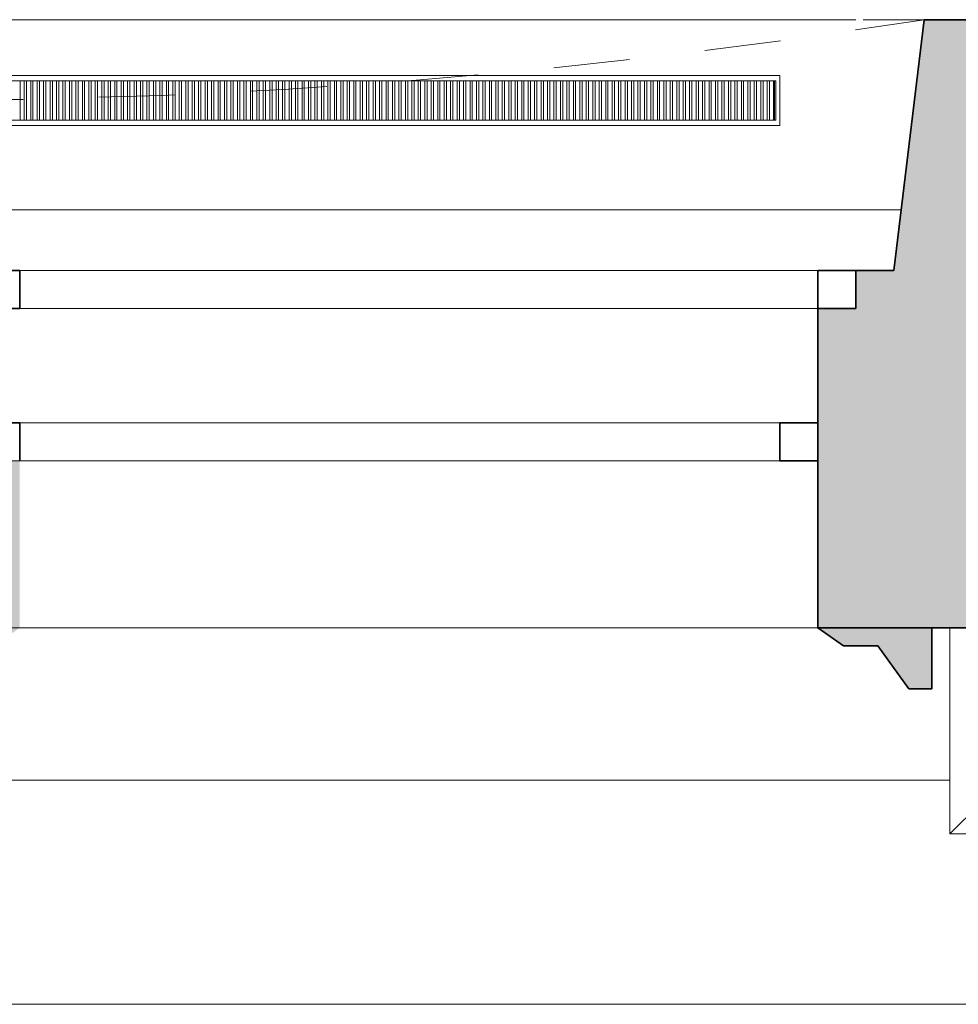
# Model space of a CAD drawing. Header units: metres. Extents: x -0.2 to 46.9, y -0.5 to 28.
# Tile 3 of 30: x 2.9 to 4.2, y -0.5 to 0.8. Entities that reach past the tile are written whole.
import ezdxf

# ---------------------------------------------------------------- set-up
doc = ezdxf.new("R2010")
doc.units = ezdxf.units.M
doc.linetypes.add('AV - Cerch_ 1 tecka 4mm', pattern=[0.006, 0.004, -0.001, 0, -0.001])
for name, color, linetype, lineweight in [('AV-SRAFY', 7, 'Continuous', 35), ('AV-STAVBA', 7, 'Continuous', 18), ('AV-VYBAVENI', 7, 'Continuous', 18)]:
    doc.layers.add(name, color=color, linetype=linetype, lineweight=lineweight)

# ---------------------------------------------------------------- blocks, each defined once
blk = doc.blocks.new('WI_4-4_dvojité - 2400x2350-1624758-3NP')
at = {"layer": 'AV-STAVBA', "color": 254, "linetype": 'AV - Cerch_ 1 tecka 4mm', "lineweight": 13, "true_color": 0xcccccc}
for p, q in [((1.25, 0.4), (-1.25, 0.4)), ((1.2, 0.4), (-1.2, 0.4)), ((-1.2, 0.4), (1.2, 0.4)), ((1.25, -0.4), (-1.25, -0.4)), ((-1.25, -0.4), (1.25, -0.4)), ((1.2, -0.4), (-1.2, -0.4))]:
    blk.add_line(p, q, dxfattribs=at)
at = {"layer": 'AV-STAVBA', "color": 254, "lineweight": 35, "true_color": 0xcccccc}
for p, q in [((-1.15, 0.18), (-1.2, 0.18)), ((-1.15, 0.13), (-1.15, 0.18)), ((-0.15, 0.18), (-0.15, 0.13)), ((-1.2, 0.13), (-1.15, 0.13)), ((-0.15, 0.13), (0.15, 0.13)), ((-1.2, -0.02), (-1.2, -0.07)), ((-0.15, -0.07), (-0.15, -0.02)), ((-0.15, -0.02), (0.15, -0.02)), ((-1.2, -0.07), (-1.25, -0.07)), ((0.15, -0.07), (-0.15, -0.07))]:
    blk.add_line(p, q, dxfattribs=at)
at = {"layer": 'AV-STAVBA', "color": 254, "true_color": 0xcccccc}
for p, q in [((-1.2, 0.13), (-1.2, 0.18)), ((-1.2, 0.18), (1.2, 0.18)), ((-1.15, 0.18), (-0.15, 0.18)), ((-1.15, 0.13), (-1.15, 0.18)), ((-1.2, 0.13), (1.2, 0.13)), ((-0.15, 0.13), (-1.15, 0.13)), ((-1.25, -0.02), (-1.25, -0.07)), ((-1.25, -0.02), (1.25, -0.02)), ((-0.15, -0.02), (-1.2, -0.02)), ((-1.2, -0.02), (-1.2, -0.07)), ((-1.25, -0.07), (1.25, -0.07)), ((-1.2, -0.07), (-0.15, -0.07))]:
    blk.add_line(p, q, dxfattribs=at)
blk = doc.blocks.new('GM_Nika se zkoseným ostěním a klenutým nadpražím - 2600x2500_6500-1221267-3NP')
at = {"layer": 'AV-STAVBA', "color": 254, "linetype": 'AV - Cerch_ 1 tecka 4mm', "lineweight": 13, "true_color": 0xcccccc}
for p, q in [((1.3, 0.4), (-1.3, 0.4)), ((1.34, -0.4), (-1.34, -0.4))]:
    blk.add_line(p, q, dxfattribs=at)
blk.add_arc((0, -8.7937), 8.5, 80.92965, 99.07035, dxfattribs=at)
blk = doc.blocks.new('GM_Nika_zkosené ostění - v850-1221131-3NP')
at = {"layer": 'AV-STAVBA', "color": 254, "linetype": 'AV - Cerch_ 1 tecka 4mm', "lineweight": 13, "true_color": 0xcccccc}
blk.add_line((-1.215, 0.4), (1.465, 0.4), dxfattribs=at)
blk = doc.blocks.new('Šambrána krajní_2NP - Šambrána krajní_2NP-1626826-3NP')
at = {"layer": 'AV-STAVBA', "true_color": 0xcccccc}
h = blk.add_hatch(color=254, dxfattribs=at)
h.paths.add_polyline_path([(1.4498, -0.0518), (1.4798, -0.0518), (1.521, 0.0048), (1.566, 0.0048), (1.5998, 0.0282), (1.4498, 0.0282)])
h.paths.add_polyline_path([(2.7698, -0.0518), (2.8298, -0.0518), (2.871, 0.0048), (2.916, 0.0048), (2.9498, 0.0282), (2.9498, 0.2482), (2.6498, 0.2482), (2.6498, 0.0282), (2.6837, 0.0048), (2.7287, 0.0048)])
h.paths.add_polyline_path([(4.1459, -0.0518), (4.1498, -0.0518), (4.1498, 0.0282), (3.9998, 0.0282), (4.0337, 0.0048), (4.0787, 0.0048), (4.1198, -0.0518)])
at = {"layer": 'AV-STAVBA', "color": 254, "lineweight": 35, "true_color": 0xcccccc}
for p, q in [((4.1498, 0.0282), (3.9998, 0.0282)), ((3.9998, 0.0282), (4.0337, 0.0048)), ((4.1498, -0.0518), (4.1498, 0.0282)), ((4.0337, 0.0048), (4.0787, 0.0048)), ((4.0787, 0.0048), (4.1198, -0.0518)), ((4.1198, -0.0518), (4.1498, -0.0518))]:
    blk.add_line(p, q, dxfattribs=at)
at = {"layer": 'AV-STAVBA', "color": 254, "true_color": 0xcccccc}
for p, q in [((4.1737, 0.0282), (4.1737, -0.1118)), ((4.1737, -0.145), (4.1737, -0.1118)), ((4.1737, -0.2426), (4.1737, -0.1448)), ((1.4354, -0.1718), (4.1737, -0.1718)), ((4.1737, -0.2426), (4.2345, -0.1818)), ((4.6954, -0.2426), (4.1737, -0.2426)), ((0.6925, -0.4668), (4.9165, -0.4668))]:
    blk.add_line(p, q, dxfattribs=at)
blk = doc.blocks.new('D0089 - 1514 - OÚPSŘ_Benešova_rvt-1-3NP')
at = {"layer": 'AV-SRAFY', "lineweight": 18, "true_color": 0xcccccc}
h = blk.add_hatch(color=254, dxfattribs=at)
h.paths.add_polyline_path([(4.1459, 0.0282), (5.4448, 0.0282), (5.4448, 0.3582), (5.4348, 0.3582), (5.4348, 0.8282), (4.1398, 0.8282), (4.0998, 0.4982), (4.0498, 0.4982), (4.0498, 0.4482), (3.9998, 0.4482), (3.9998, 0.0282)])
h.paths.add_polyline_path([(1.1524, 0.0282), (1.5998, 0.0282), (1.5998, 0.4482), (1.5498, 0.4482), (1.5498, 0.4982), (1.4998, 0.4982), (1.4598, 0.8282), (-0.2352, 0.8282), (-0.2352, 0.3282), (0.2648, 0.3282), (0.2648, 0.0282), (0.903, 0.0282)])
at = {"layer": 'AV-STAVBA', "color": 254, "lineweight": 35, "true_color": 0xcccccc}
for p, q in [((4.1398, 0.8282), (4.0998, 0.4982)), ((5.4348, 0.8282), (4.1398, 0.8282)), ((4.0998, 0.4982), (4.0498, 0.4982)), ((4.0498, 0.4982), (4.0498, 0.4482)), ((4.0498, 0.4482), (3.9998, 0.4482)), ((3.9998, 0.4482), (3.9998, 0.0282)), ((3.9998, 0.0282), (5.4448, 0.0282))]:
    blk.add_line(p, q, dxfattribs=at)
at = {"layer": 'AV-STAVBA', "color": 254, "true_color": 0xcccccc}
for p, q in [((1.4901, 0.5782), (4.1095, 0.5782)), ((3.9998, 0.4482), (2.9498, 0.4482)), ((3.9998, 0.0282), (2.9498, 0.0282))]:
    blk.add_line(p, q, dxfattribs=at)
at = {"layer": 'AV-STAVBA', "color": 254, "lineweight": 18, "true_color": 0xcccccc, "rotation": 180}
for name in ['GM_Nika se zkoseným ostěním a klenutým nadpražím - 2600x2500_6500-1221267-3NP', 'WI_4-4_dvojité - 2400x2350-1624758-3NP']:
    blk.add_blockref(name, (2.7998, 0.4282), dxfattribs=at)
at = {"layer": 'AV-STAVBA', "color": 254, "lineweight": 18, "true_color": 0xcccccc}
for name, p in [('GM_Nika_zkosené ostění - v850-1221131-3NP', (2.6748, 0.4282)), ('Šambrána krajní_2NP - Šambrána krajní_2NP-1626826-3NP', (0, 0))]:
    blk.add_blockref(name, p, dxfattribs=at)
blk = doc.blocks.new('PF_Deskový radiátor_připojení boční - 2300_500_66-855974-3NP')
at = {"layer": 'AV-VYBAVENI', "color": 5, "true_color": 0x0000ff}
for p, q in [((1.15, 0.033), (-1.15, 0.033)), ((-1.143, 0.026), (1.143, 0.026)), ((0.1505, 0.026), (0.1475, 0.026)), ((0.1505, -0.026), (0.1505, 0.026)), ((0.159, 0.026), (0.156, 0.026)), ((0.156, 0.026), (0.156, -0.026)), ((0.159, -0.026), (0.159, 0.026)), ((0.1675, 0.026), (0.1645, 0.026)), ((0.1645, 0.026), (0.1645, -0.026)), ((0.1675, -0.026), (0.1675, 0.026)), ((0.176, 0.026), (0.173, 0.026)), ((0.173, 0.026), (0.173, -0.026)), ((0.176, -0.026), (0.176, 0.026)), ((0.1845, 0.026), (0.1815, 0.026)), ((0.1815, 0.026), (0.1815, -0.026)), ((0.1845, -0.026), (0.1845, 0.026)), ((0.193, 0.026), (0.19, 0.026)), ((0.19, 0.026), (0.19, -0.026)), ((0.193, -0.026), (0.193, 0.026)), ((0.2015, 0.026), (0.1985, 0.026)), ((0.1985, 0.026), (0.1985, -0.026)), ((0.2015, -0.026), (0.2015, 0.026)), ((0.21, 0.026), (0.207, 0.026)), ((0.207, 0.026), (0.207, -0.026)), ((0.21, -0.026), (0.21, 0.026)), ((0.2185, 0.026), (0.2155, 0.026)), ((0.2155, 0.026), (0.2155, -0.026)), ((0.2185, -0.026), (0.2185, 0.026)), ((0.227, 0.026), (0.224, 0.026)), ((0.224, 0.026), (0.224, -0.026)), ((0.227, -0.026), (0.227, 0.026)), ((0.2355, 0.026), (0.2325, 0.026)), ((0.2325, 0.026), (0.2325, -0.026)), ((0.2355, -0.026), (0.2355, 0.026)), ((0.244, 0.026), (0.241, 0.026)), ((0.241, 0.026), (0.241, -0.026)), ((0.244, -0.026), (0.244, 0.026)), ((0.2525, 0.026), (0.2495, 0.026)), ((0.2495, 0.026), (0.2495, -0.026)), ((0.2525, -0.026), (0.2525, 0.026)), ((0.261, 0.026), (0.258, 0.026)), ((0.258, 0.026), (0.258, -0.026)), ((0.261, -0.026), (0.261, 0.026)), ((0.2695, 0.026), (0.2665, 0.026)), ((0.2665, 0.026), (0.2665, -0.026)), ((0.2695, -0.026), (0.2695, 0.026)), ((0.278, 0.026), (0.275, 0.026)), ((0.275, 0.026), (0.275, -0.026)), ((0.278, -0.026), (0.278, 0.026)), ((0.2865, 0.026), (0.2835, 0.026)), ((0.2835, 0.026), (0.2835, -0.026)), ((0.2865, -0.026), (0.2865, 0.026)), ((0.295, 0.026), (0.292, 0.026)), ((0.292, 0.026), (0.292, -0.026)), ((0.295, -0.026), (0.295, 0.026)), ((0.3035, 0.026), (0.3005, 0.026)), ((0.3005, 0.026), (0.3005, -0.026)), ((0.3035, -0.026), (0.3035, 0.026)), ((0.312, 0.026), (0.309, 0.026)), ((0.309, 0.026), (0.309, -0.026)), ((0.312, -0.026), (0.312, 0.026)), ((0.3205, 0.026), (0.3175, 0.026)), ((0.3175, 0.026), (0.3175, -0.026)), ((0.3205, -0.026), (0.3205, 0.026)), ((0.329, 0.026), (0.326, 0.026)), ((0.326, 0.026), (0.326, -0.026)), ((0.329, -0.026), (0.329, 0.026)), ((0.3375, 0.026), (0.3345, 0.026)), ((0.3345, 0.026), (0.3345, -0.026)), ((0.3375, -0.026), (0.3375, 0.026)), ((0.346, 0.026), (0.343, 0.026)), ((0.343, 0.026), (0.343, -0.026)), ((0.346, -0.026), (0.346, 0.026)), ((0.3545, 0.026), (0.3515, 0.026)), ((0.3515, 0.026), (0.3515, -0.026)), ((0.3545, -0.026), (0.3545, 0.026)), ((0.363, 0.026), (0.36, 0.026)), ((0.36, 0.026), (0.36, -0.026)), ((0.363, -0.026), (0.363, 0.026)), ((0.3715, 0.026), (0.3685, 0.026)), ((0.3685, 0.026), (0.3685, -0.026)), ((0.3715, -0.026), (0.3715, 0.026)), ((0.38, 0.026), (0.377, 0.026)), ((0.377, 0.026), (0.377, -0.026)), ((0.38, -0.026), (0.38, 0.026)), ((0.3885, 0.026), (0.3855, 0.026)), ((0.3855, 0.026), (0.3855, -0.026)), ((0.3885, -0.026), (0.3885, 0.026)), ((0.397, 0.026), (0.394, 0.026)), ((0.394, 0.026), (0.394, -0.026)), ((0.397, -0.026), (0.397, 0.026)), ((0.4055, 0.026), (0.4025, 0.026)), ((0.4025, 0.026), (0.4025, -0.026)), ((0.4055, -0.026), (0.4055, 0.026)), ((0.414, 0.026), (0.411, 0.026)), ((0.411, 0.026), (0.411, -0.026)), ((0.414, -0.026), (0.414, 0.026)), ((0.4225, 0.026), (0.4195, 0.026)), ((0.4195, 0.026), (0.4195, -0.026)), ((0.4225, -0.026), (0.4225, 0.026)), ((0.431, 0.026), (0.428, 0.026)), ((0.428, 0.026), (0.428, -0.026)), ((0.431, -0.026), (0.431, 0.026)), ((0.4395, 0.026), (0.4365, 0.026)), ((0.4365, 0.026), (0.4365, -0.026)), ((0.4395, -0.026), (0.4395, 0.026)), ((0.448, 0.026), (0.445, 0.026)), ((0.445, 0.026), (0.445, -0.026)), ((0.448, -0.026), (0.448, 0.026)), ((0.4565, 0.026), (0.4535, 0.026)), ((0.4535, 0.026), (0.4535, -0.026)), ((0.4565, -0.026), (0.4565, 0.026)), ((0.465, 0.026), (0.462, 0.026)), ((0.462, 0.026), (0.462, -0.026)), ((0.465, -0.026), (0.465, 0.026)), ((0.4735, 0.026), (0.4705, 0.026)), ((0.4705, 0.026), (0.4705, -0.026)), ((0.4735, -0.026), (0.4735, 0.026)), ((0.482, 0.026), (0.479, 0.026)), ((0.479, 0.026), (0.479, -0.026)), ((0.482, -0.026), (0.482, 0.026)), ((0.4905, 0.026), (0.4875, 0.026)), ((0.4875, 0.026), (0.4875, -0.026)), ((0.4905, -0.026), (0.4905, 0.026)), ((0.499, 0.026), (0.496, 0.026)), ((0.496, 0.026), (0.496, -0.026)), ((0.499, -0.026), (0.499, 0.026)), ((0.5075, 0.026), (0.5045, 0.026)), ((0.5045, 0.026), (0.5045, -0.026)), ((0.5075, -0.026), (0.5075, 0.026)), ((0.516, 0.026), (0.513, 0.026)), ((0.513, 0.026), (0.513, -0.026)), ((0.516, -0.026), (0.516, 0.026)), ((0.5245, 0.026), (0.5215, 0.026)), ((0.5215, 0.026), (0.5215, -0.026)), ((0.5245, -0.026), (0.5245, 0.026)), ((0.533, 0.026), (0.53, 0.026)), ((0.53, 0.026), (0.53, -0.026)), ((0.533, -0.026), (0.533, 0.026)), ((0.5415, 0.026), (0.5385, 0.026)), ((0.5385, 0.026), (0.5385, -0.026)), ((0.5415, -0.026), (0.5415, 0.026)), ((0.55, 0.026), (0.547, 0.026)), ((0.547, 0.026), (0.547, -0.026)), ((0.55, -0.026), (0.55, 0.026)), ((0.5585, 0.026), (0.5555, 0.026)), ((0.5555, 0.026), (0.5555, -0.026)), ((0.5585, -0.026), (0.5585, 0.026)), ((0.567, 0.026), (0.564, 0.026)), ((0.564, 0.026), (0.564, -0.026)), ((0.567, -0.026), (0.567, 0.026)), ((0.5755, 0.026), (0.5725, 0.026)), ((0.5725, 0.026), (0.5725, -0.026)), ((0.5755, -0.026), (0.5755, 0.026)), ((0.584, 0.026), (0.581, 0.026)), ((0.581, 0.026), (0.581, -0.026)), ((0.584, -0.026), (0.584, 0.026)), ((0.5925, 0.026), (0.5895, 0.026)), ((0.5895, 0.026), (0.5895, -0.026)), ((0.5925, -0.026), (0.5925, 0.026)), ((0.601, 0.026), (0.598, 0.026)), ((0.598, 0.026), (0.598, -0.026)), ((0.601, -0.026), (0.601, 0.026)), ((0.6095, 0.026), (0.6065, 0.026)), ((0.6065, 0.026), (0.6065, -0.026)), ((0.6095, -0.026), (0.6095, 0.026)), ((0.618, 0.026), (0.615, 0.026)), ((0.615, 0.026), (0.615, -0.026)), ((0.618, -0.026), (0.618, 0.026)), ((0.6265, 0.026), (0.6235, 0.026)), ((0.6235, 0.026), (0.6235, -0.026)), ((0.6265, -0.026), (0.6265, 0.026)), ((0.635, 0.026), (0.632, 0.026)), ((0.632, 0.026), (0.632, -0.026)), ((0.635, -0.026), (0.635, 0.026)), ((0.6435, 0.026), (0.6405, 0.026)), ((0.6405, 0.026), (0.6405, -0.026)), ((0.6435, -0.026), (0.6435, 0.026)), ((0.652, 0.026), (0.649, 0.026)), ((0.649, 0.026), (0.649, -0.026)), ((0.652, -0.026), (0.652, 0.026)), ((0.6605, 0.026), (0.6575, 0.026)), ((0.6575, 0.026), (0.6575, -0.026)), ((0.6605, -0.026), (0.6605, 0.026)), ((0.669, 0.026), (0.666, 0.026)), ((0.666, 0.026), (0.666, -0.026)), ((0.669, -0.026), (0.669, 0.026)), ((0.6775, 0.026), (0.6745, 0.026)), ((0.6745, 0.026), (0.6745, -0.026)), ((0.6775, -0.026), (0.6775, 0.026)), ((0.686, 0.026), (0.683, 0.026)), ((0.683, 0.026), (0.683, -0.026)), ((0.686, -0.026), (0.686, 0.026)), ((0.6945, 0.026), (0.6915, 0.026)), ((0.6915, 0.026), (0.6915, -0.026)), ((0.6945, -0.026), (0.6945, 0.026)), ((0.703, 0.026), (0.7, 0.026)), ((0.7, 0.026), (0.7, -0.026)), ((0.703, -0.026), (0.703, 0.026)), ((0.7115, 0.026), (0.7085, 0.026)), ((0.7085, 0.026), (0.7085, -0.026)), ((0.7115, -0.026), (0.7115, 0.026)), ((0.72, 0.026), (0.717, 0.026)), ((0.717, 0.026), (0.717, -0.026)), ((0.72, -0.026), (0.72, 0.026)), ((0.7285, 0.026), (0.7255, 0.026)), ((0.7255, 0.026), (0.7255, -0.026)), ((0.7285, -0.026), (0.7285, 0.026)), ((0.737, 0.026), (0.734, 0.026)), ((0.734, 0.026), (0.734, -0.026)), ((0.737, -0.026), (0.737, 0.026)), ((0.7455, 0.026), (0.7425, 0.026)), ((0.7425, 0.026), (0.7425, -0.026)), ((0.7455, -0.026), (0.7455, 0.026)), ((0.754, 0.026), (0.751, 0.026)), ((0.751, 0.026), (0.751, -0.026)), ((0.754, -0.026), (0.754, 0.026)), ((0.7625, 0.026), (0.7595, 0.026)), ((0.7595, 0.026), (0.7595, -0.026)), ((0.7625, -0.026), (0.7625, 0.026)), ((0.771, 0.026), (0.768, 0.026)), ((0.768, 0.026), (0.768, -0.026)), ((0.771, -0.026), (0.771, 0.026)), ((0.7795, 0.026), (0.7765, 0.026)), ((0.7765, 0.026), (0.7765, -0.026)), ((0.7795, -0.026), (0.7795, 0.026)), ((0.788, 0.026), (0.785, 0.026)), ((0.785, 0.026), (0.785, -0.026)), ((0.788, -0.026), (0.788, 0.026)), ((0.7965, 0.026), (0.7935, 0.026)), ((0.7935, 0.026), (0.7935, -0.026)), ((0.7965, -0.026), (0.7965, 0.026)), ((0.805, 0.026), (0.802, 0.026)), ((0.802, 0.026), (0.802, -0.026)), ((0.805, -0.026), (0.805, 0.026)), ((0.8135, 0.026), (0.8105, 0.026)), ((0.8105, 0.026), (0.8105, -0.026)), ((0.8135, -0.026), (0.8135, 0.026)), ((0.822, 0.026), (0.819, 0.026)), ((0.819, 0.026), (0.819, -0.026)), ((0.822, -0.026), (0.822, 0.026)), ((0.8305, 0.026), (0.8275, 0.026)), ((0.8275, 0.026), (0.8275, -0.026)), ((0.8305, -0.026), (0.8305, 0.026)), ((0.839, 0.026), (0.836, 0.026)), ((0.836, 0.026), (0.836, -0.026)), ((0.839, -0.026), (0.839, 0.026)), ((0.8475, 0.026), (0.8445, 0.026)), ((0.8445, 0.026), (0.8445, -0.026)), ((0.8475, -0.026), (0.8475, 0.026)), ((0.856, 0.026), (0.853, 0.026)), ((0.853, 0.026), (0.853, -0.026)), ((0.856, -0.026), (0.856, 0.026)), ((0.8645, 0.026), (0.8615, 0.026)), ((0.8615, 0.026), (0.8615, -0.026)), ((0.8645, -0.026), (0.8645, 0.026)), ((0.873, 0.026), (0.87, 0.026)), ((0.87, 0.026), (0.87, -0.026)), ((0.873, -0.026), (0.873, 0.026)), ((0.8815, 0.026), (0.8785, 0.026)), ((0.8785, 0.026), (0.8785, -0.026)), ((0.8815, -0.026), (0.8815, 0.026)), ((0.89, 0.026), (0.887, 0.026)), ((0.887, 0.026), (0.887, -0.026)), ((0.89, -0.026), (0.89, 0.026)), ((0.8985, 0.026), (0.8955, 0.026)), ((0.8955, 0.026), (0.8955, -0.026)), ((0.8985, -0.026), (0.8985, 0.026)), ((0.907, 0.026), (0.904, 0.026)), ((0.904, 0.026), (0.904, -0.026)), ((0.907, -0.026), (0.907, 0.026)), ((0.9155, 0.026), (0.9125, 0.026)), ((0.9125, 0.026), (0.9125, -0.026)), ((0.9155, -0.026), (0.9155, 0.026)), ((0.924, 0.026), (0.921, 0.026)), ((0.921, 0.026), (0.921, -0.026)), ((0.924, -0.026), (0.924, 0.026)), ((0.9325, 0.026), (0.9295, 0.026)), ((0.9295, 0.026), (0.9295, -0.026)), ((0.9325, -0.026), (0.9325, 0.026)), ((0.941, 0.026), (0.938, 0.026)), ((0.938, 0.026), (0.938, -0.026)), ((0.941, -0.026), (0.941, 0.026)), ((0.9495, 0.026), (0.9465, 0.026)), ((0.9465, 0.026), (0.9465, -0.026)), ((0.9495, -0.026), (0.9495, 0.026)), ((0.958, 0.026), (0.955, 0.026)), ((0.955, 0.026), (0.955, -0.026)), ((0.958, -0.026), (0.958, 0.026)), ((0.9665, 0.026), (0.9635, 0.026)), ((0.9635, 0.026), (0.9635, -0.026)), ((0.9665, -0.026), (0.9665, 0.026)), ((0.975, 0.026), (0.972, 0.026)), ((0.972, 0.026), (0.972, -0.026)), ((0.975, -0.026), (0.975, 0.026)), ((0.9835, 0.026), (0.9805, 0.026)), ((0.9805, 0.026), (0.9805, -0.026)), ((0.9835, -0.026), (0.9835, 0.026)), ((0.992, 0.026), (0.989, 0.026)), ((0.989, 0.026), (0.989, -0.026)), ((0.992, -0.026), (0.992, 0.026)), ((1.0005, 0.026), (0.9975, 0.026)), ((0.9975, 0.026), (0.9975, -0.026)), ((1.0005, -0.026), (1.0005, 0.026)), ((1.009, 0.026), (1.006, 0.026)), ((1.006, 0.026), (1.006, -0.026)), ((1.009, -0.026), (1.009, 0.026)), ((1.0175, 0.026), (1.0145, 0.026)), ((1.0145, 0.026), (1.0145, -0.026)), ((1.0175, -0.026), (1.0175, 0.026)), ((1.026, 0.026), (1.023, 0.026)), ((1.023, 0.026), (1.023, -0.026)), ((1.026, -0.026), (1.026, 0.026)), ((1.0345, 0.026), (1.0315, 0.026)), ((1.0315, 0.026), (1.0315, -0.026)), ((1.0345, -0.026), (1.0345, 0.026)), ((1.043, 0.026), (1.04, 0.026)), ((1.04, 0.026), (1.04, -0.026)), ((1.043, -0.026), (1.043, 0.026)), ((1.0515, 0.026), (1.0485, 0.026)), ((1.0485, 0.026), (1.0485, -0.026)), ((1.0515, -0.026), (1.0515, 0.026)), ((1.06, 0.026), (1.057, 0.026)), ((1.057, 0.026), (1.057, -0.026)), ((1.06, -0.026), (1.06, 0.026)), ((1.0685, 0.026), (1.0655, 0.026)), ((1.0655, 0.026), (1.0655, -0.026)), ((1.0685, -0.026), (1.0685, 0.026)), ((1.077, 0.026), (1.074, 0.026)), ((1.074, 0.026), (1.074, -0.026)), ((1.077, -0.026), (1.077, 0.026)), ((1.0855, 0.026), (1.0825, 0.026)), ((1.0825, 0.026), (1.0825, -0.026)), ((1.0855, -0.026), (1.0855, 0.026)), ((1.094, 0.026), (1.091, 0.026)), ((1.091, 0.026), (1.091, -0.026)), ((1.094, -0.026), (1.094, 0.026)), ((1.1025, 0.026), (1.0995, 0.026)), ((1.0995, 0.026), (1.0995, -0.026)), ((1.1025, -0.026), (1.1025, 0.026)), ((1.111, 0.026), (1.108, 0.026)), ((1.108, 0.026), (1.108, -0.026)), ((1.111, -0.026), (1.111, 0.026)), ((1.1195, 0.026), (1.1165, 0.026)), ((1.1165, 0.026), (1.1165, -0.026)), ((1.1195, -0.026), (1.1195, 0.026)), ((1.128, 0.026), (1.125, 0.026)), ((1.125, 0.026), (1.125, -0.026)), ((1.128, -0.026), (1.128, 0.026)), ((1.1365, 0.026), (1.1335, 0.026)), ((1.1335, 0.026), (1.1335, -0.026)), ((1.1365, -0.026), (1.1365, 0.026)), ((1.145, 0.026), (1.142, 0.026)), ((1.142, 0.026), (1.142, -0.026)), ((1.143, 0.026), (1.143, -0.026)), ((1.145, -0.026), (1.145, 0.026)), ((1.15, -0.033), (1.15, 0.033)), ((-1.15, -0.033), (1.15, -0.033)), ((1.143, -0.026), (-1.143, -0.026)), ((0.1475, -0.026), (0.1505, -0.026)), ((0.156, -0.026), (0.159, -0.026)), ((0.1645, -0.026), (0.1675, -0.026)), ((0.173, -0.026), (0.176, -0.026)), ((0.1815, -0.026), (0.1845, -0.026)), ((0.19, -0.026), (0.193, -0.026)), ((0.1985, -0.026), (0.2015, -0.026)), ((0.207, -0.026), (0.21, -0.026)), ((0.2155, -0.026), (0.2185, -0.026)), ((0.224, -0.026), (0.227, -0.026)), ((0.2325, -0.026), (0.2355, -0.026)), ((0.241, -0.026), (0.244, -0.026)), ((0.2495, -0.026), (0.2525, -0.026)), ((0.258, -0.026), (0.261, -0.026)), ((0.2665, -0.026), (0.2695, -0.026)), ((0.275, -0.026), (0.278, -0.026)), ((0.2835, -0.026), (0.2865, -0.026)), ((0.292, -0.026), (0.295, -0.026)), ((0.3005, -0.026), (0.3035, -0.026)), ((0.309, -0.026), (0.312, -0.026)), ((0.3175, -0.026), (0.3205, -0.026)), ((0.326, -0.026), (0.329, -0.026)), ((0.3345, -0.026), (0.3375, -0.026)), ((0.343, -0.026), (0.346, -0.026)), ((0.3515, -0.026), (0.3545, -0.026)), ((0.36, -0.026), (0.363, -0.026)), ((0.3685, -0.026), (0.3715, -0.026)), ((0.377, -0.026), (0.38, -0.026)), ((0.3855, -0.026), (0.3885, -0.026)), ((0.394, -0.026), (0.397, -0.026)), ((0.4025, -0.026), (0.4055, -0.026)), ((0.411, -0.026), (0.414, -0.026)), ((0.4195, -0.026), (0.4225, -0.026)), ((0.428, -0.026), (0.431, -0.026)), ((0.4365, -0.026), (0.4395, -0.026)), ((0.445, -0.026), (0.448, -0.026)), ((0.4535, -0.026), (0.4565, -0.026)), ((0.462, -0.026), (0.465, -0.026)), ((0.4705, -0.026), (0.4735, -0.026)), ((0.479, -0.026), (0.482, -0.026)), ((0.4875, -0.026), (0.4905, -0.026)), ((0.496, -0.026), (0.499, -0.026)), ((0.5045, -0.026), (0.5075, -0.026)), ((0.513, -0.026), (0.516, -0.026)), ((0.5215, -0.026), (0.5245, -0.026)), ((0.53, -0.026), (0.533, -0.026)), ((0.5385, -0.026), (0.5415, -0.026)), ((0.547, -0.026), (0.55, -0.026)), ((0.5555, -0.026), (0.5585, -0.026)), ((0.564, -0.026), (0.567, -0.026)), ((0.5725, -0.026), (0.5755, -0.026)), ((0.581, -0.026), (0.584, -0.026)), ((0.5895, -0.026), (0.5925, -0.026)), ((0.598, -0.026), (0.601, -0.026)), ((0.6065, -0.026), (0.6095, -0.026)), ((0.615, -0.026), (0.618, -0.026)), ((0.6235, -0.026), (0.6265, -0.026)), ((0.632, -0.026), (0.635, -0.026)), ((0.6405, -0.026), (0.6435, -0.026)), ((0.649, -0.026), (0.652, -0.026)), ((0.6575, -0.026), (0.6605, -0.026)), ((0.666, -0.026), (0.669, -0.026)), ((0.6745, -0.026), (0.6775, -0.026)), ((0.683, -0.026), (0.686, -0.026)), ((0.6915, -0.026), (0.6945, -0.026)), ((0.7, -0.026), (0.703, -0.026)), ((0.7085, -0.026), (0.7115, -0.026)), ((0.717, -0.026), (0.72, -0.026)), ((0.7255, -0.026), (0.7285, -0.026)), ((0.734, -0.026), (0.737, -0.026)), ((0.7425, -0.026), (0.7455, -0.026)), ((0.751, -0.026), (0.754, -0.026)), ((0.7595, -0.026), (0.7625, -0.026)), ((0.768, -0.026), (0.771, -0.026)), ((0.7765, -0.026), (0.7795, -0.026)), ((0.785, -0.026), (0.788, -0.026)), ((0.7935, -0.026), (0.7965, -0.026)), ((0.802, -0.026), (0.805, -0.026)), ((0.8105, -0.026), (0.8135, -0.026)), ((0.819, -0.026), (0.822, -0.026)), ((0.8275, -0.026), (0.8305, -0.026)), ((0.836, -0.026), (0.839, -0.026)), ((0.8445, -0.026), (0.8475, -0.026)), ((0.853, -0.026), (0.856, -0.026)), ((0.8615, -0.026), (0.8645, -0.026)), ((0.87, -0.026), (0.873, -0.026)), ((0.8785, -0.026), (0.8815, -0.026)), ((0.887, -0.026), (0.89, -0.026)), ((0.8955, -0.026), (0.8985, -0.026)), ((0.904, -0.026), (0.907, -0.026)), ((0.9125, -0.026), (0.9155, -0.026)), ((0.921, -0.026), (0.924, -0.026)), ((0.9295, -0.026), (0.9325, -0.026)), ((0.938, -0.026), (0.941, -0.026)), ((0.9465, -0.026), (0.9495, -0.026)), ((0.955, -0.026), (0.958, -0.026)), ((0.9635, -0.026), (0.9665, -0.026)), ((0.972, -0.026), (0.975, -0.026)), ((0.9805, -0.026), (0.9835, -0.026)), ((0.989, -0.026), (0.992, -0.026)), ((0.9975, -0.026), (1.0005, -0.026)), ((1.006, -0.026), (1.009, -0.026)), ((1.0145, -0.026), (1.0175, -0.026)), ((1.023, -0.026), (1.026, -0.026)), ((1.0315, -0.026), (1.0345, -0.026)), ((1.04, -0.026), (1.043, -0.026)), ((1.0485, -0.026), (1.0515, -0.026)), ((1.057, -0.026), (1.06, -0.026)), ((1.0655, -0.026), (1.0685, -0.026)), ((1.074, -0.026), (1.077, -0.026)), ((1.0825, -0.026), (1.0855, -0.026)), ((1.091, -0.026), (1.094, -0.026)), ((1.0995, -0.026), (1.1025, -0.026)), ((1.108, -0.026), (1.111, -0.026)), ((1.1165, -0.026), (1.1195, -0.026)), ((1.125, -0.026), (1.128, -0.026)), ((1.1335, -0.026), (1.1365, -0.026)), ((1.142, -0.026), (1.145, -0.026))]:
    blk.add_line(p, q, dxfattribs=at)

msp = doc.modelspace()

# ---------------------------------------------------------------- block references
at = {"lineweight": 5}
msp.add_blockref('D0089 - 1514 - OÚPSŘ_Benešova_rvt-1-3NP', (0, 0), dxfattribs=at)
at = {"layer": 'AV-VYBAVENI', "color": 5, "true_color": 0x0000ff}
msp.add_blockref('PF_Deskový radiátor_připojení boční - 2300_500_66-855974-3NP', (2.7998, 0.7219), dxfattribs=at)

doc.saveas('drawing.dxf')
